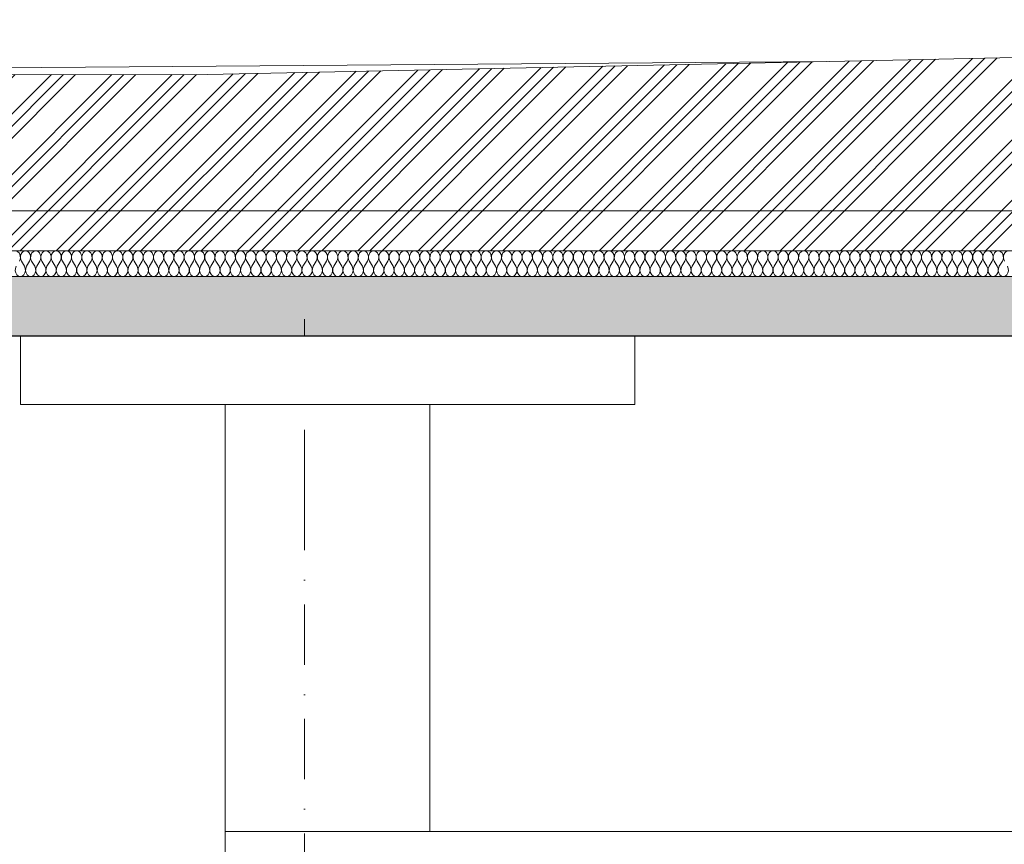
# Model space of a CAD drawing. Header units: millimetres. Extents: x -7244281 to -6598479, y 5719953 to 5938280.
# Tile 10 of 73: x -6790910 to -6785141, y 5730122 to 5734951. Entities that reach past the tile are written whole.
import ezdxf
from ezdxf.enums import TextEntityAlignment as Align

# ---------------------------------------------------------------- set-up
doc = ezdxf.new("R2010")
doc.units = ezdxf.units.MM
doc.header["$MEASUREMENT"] = 0
doc.set_wipeout_variables(frame=1)
doc.linetypes.add('Wipeout_Contour', pattern=[1000, 0, -1000])
doc.linetypes.add('Штрихпунктирная', pattern=[670.277762, 352.777767, -176.388884, 0, -141.111112])
for name, color, linetype, lineweight in [('0_Ном._пера__1', 7, 'Continuous', 0), ('0_Ном._пера__120', 7, 'Continuous', 0), ('АР-Перекрытия_Приямки.АР_Ном._пера__1', 7, 'Continuous', 30), ('АР-Перекрытия_Приямки.АР_Ном._пера__101', 252, 'Continuous', 0), ('АР-Разуклонка кровли_Ном._пера__1', 7, 'Continuous', 0), ('АР-Стены_внутренние_пилоны.АР_Ном._пера__1', 7, 'Continuous', 30), ('АР-Чертеж-Оси_Осевые размеры.АР_Ном._пера__120', 7, 'Continuous', 0), ('АР-Чертеж-Размеры.АР_Ном._пера__1', 7, 'Continuous', 0), ('Местность - Рельеф_Ном._пера__1', 7, 'Continuous', 0)]:
    doc.layers.add(name, color=color, linetype=linetype, lineweight=lineweight)
for name, color, linetype in [('АР-Перекрытия_Приямки.АР', 7, 'Continuous'), ('АР-Разуклонка кровли', 7, 'Continuous'), ('АР-Стены_внутренние_пилоны.АР', 7, 'Continuous'), ('АР-Чертеж-Оси_Осевые размеры.АР', 7, 'Continuous'), ('АР-Чертеж-Размеры.АР', 7, 'Continuous'), ('Местность - Рельеф', 7, 'Continuous')]:
    doc.layers.add(name, color=color, linetype=linetype)
doc.styles.add('РЎР“Р•РќР•Р\xa0Р\x98Р\xa0_РЎРўР\x98Р›Р¬_1', font='GOTHIC.TTF')
doc.styles.add('РЎР“Р•РќР•Р\xa0Р\x98Р\xa0_РЎРўР\x98Р›Р¬_2', font='GOST_Common.ttf')
doc.dimstyles.new('СГЕНЕРИР_СТИЛЬ__3', dxfattribs={"dimtxt": 200, "dimasz": 142.5, "dimexe": 0.18, "dimexo": 300000, "dimgap": 0, "dimtad": 1, "dimlfac": 0.001, "dimzin": 0, "dimdsep": 46, "dimtxsty": 'РЎР“Р•РќР•Р\xa0Р\x98Р\xa0_РЎРўР\x98Р›Р¬_2', "dimblk": 'ARROWHEAD_6', "dimblk1": 'ARROWHEAD_6', "dimblk2": 'ARROWHEAD_6', "dimcen": 0.09, "dimclrd": 7, "dimclre": 7, "dimclrt": 7, "dimadec": 0, "dimazin": 0, "dimtfac": 1, "dimtdec": 4, "dimtmove": 0, "dimatfit": 3, "dimfxl": 1, "dimtolj": 1, "dimtzin": 0, "dimarcsym": 0})

# ---------------------------------------------------------------- blocks, each defined once
blk = doc.blocks.new('Элемент Разреза_6_1', base_point=(-6283484.9, 5731197))
at = {"layer": 'АР-Перекрытия_Приямки.АР_Ном._пера__101', "linetype": 'Continuous', "lineweight": 0}
h = blk.add_hatch(dxfattribs=at)
h.set_pattern_fill('ЖЕЛЕЗОБЕТОН__PROJECT__0001', color=252, style=0, pattern_type=2)
h.set_pattern_definition([(45, (-6283484.88, 5731196.98), (-84.852814, 84.852814), []), (45, (-6283527.3, 5731239.41), (-84.852814, 84.852814), [90, -30, 0, -30])])
h.paths.add_polyline_path([(-6808853.1, 5733097), (-6767056.6, 5733097), (-6767056.6, 5733447), (-6808853.1, 5733447)])
at = {"layer": 'АР-Перекрытия_Приямки.АР_Ном._пера__1', "color": 7, "linetype": 'Continuous', "lineweight": 30}
for p, q in [((-6767056.6, 5733447), (-6808853.1, 5733447)), ((-6767456.6, 5733097), (-6796706.6, 5733097))]:
    blk.add_line(p, q, dxfattribs=at)
blk = doc.blocks.new('Элемент Разреза_7_1', base_point=(-6283484.9, 5731197))
at = {"layer": 'АР-Стены_внутренние_пилоны.АР_Ном._пера__1', "color": 7, "linetype": 'Continuous', "lineweight": 20}
for p in [(-6789706.6, 5733097), (-6796706.6, 5729797)]:
    blk.add_line(p, (-6789706.6, 5729797), dxfattribs=at)
blk = doc.blocks.new('Элемент Разреза_9_1', base_point=(-6283484.9, 5731197))
at = {"layer": 'Местность - Рельеф', "linetype": 'Continuous', "lineweight": 0, "true_color": 0x000000}
h = blk.add_hatch(dxfattribs=at)
h.set_pattern_fill('АЛЮМИНИЙ_0001', color=18, style=0, pattern_type=2)
h.set_pattern_definition([(45, (-6283484.88, 5731196.98), (-176.7767, 176.7767), []), (45, (-6283520.23, 5731232.34), (-176.7767, 176.7767), []), (45, (-6283555.6, 5731267.7), (-176.7767, 176.7767), [])])
h.paths.add_polyline_path([(-6808853.1, 5733447), (-6767056.6, 5733447), (-6767056.6, 5729797), (-6764184.8, 5729797), (-6764184.8, 5734950.9), (-6765000.5, 5734934), (-6768199.7, 5734932.4), (-6777057.5, 5734897), (-6783555, 5734762.4), (-6785794.5, 5734713.8), (-6789811.1, 5734630.6), (-6797346.2, 5734623.6), (-6802770.1, 5734669), (-6808169.9, 5734610.5), (-6808294.5, 5734612.9), (-6808853.1, 5734614.7)])
at = {"layer": 'Местность - Рельеф_Ном._пера__1', "color": 7, "linetype": 'Continuous', "lineweight": 0}
blk.add_line((-6786181.8, 5734705.7), (-6797346.2, 5734623.6), dxfattribs=at)
at = {"layer": 'Местность - Рельеф_Ном._пера__1', "color": 7, "linetype": 'Continuous', "lineweight": 0, "flags": 128}
blk.add_lwpolyline([(-6808853.1, 5734614.7), (-6808294.5, 5734612.9), (-6808169.9, 5734610.5), (-6802770.1, 5734669), (-6797346.2, 5734623.6), (-6789811.1, 5734630.6), (-6785794.5, 5734713.8), (-6783555, 5734762.4), (-6777057.5, 5734897), (-6768199.7, 5734932.4), (-6765000.5, 5734934), (-6764184.8, 5734950.9)], dxfattribs=at)
blk = doc.blocks.new('Элемент Разреза_12_1', base_point=(-6283484.9, 5731197))
at = {"layer": 'АР-Разуклонка кровли_Ном._пера__1', "color": 7, "linetype": 'Continuous', "lineweight": 0, "flags": 128}
blk.add_lwpolyline([(-6767056.6, 5733787), (-6769790.5, 5733831.5), (-6808853.1, 5733831.5)], dxfattribs=at)
blk = doc.blocks.new('Элемент Разреза_14_1', base_point=(-6283484.9, 5731197))
at = {"layer": 'АР-Стены_внутренние_пилоны.АР_Ном._пера__1', "color": 7, "linetype": 'Continuous', "lineweight": 0}
blk.add_line((-6788506.6, 5730197), (-6788506.6, 5733097), dxfattribs=at)
blk = doc.blocks.new('Стандартный Маркер Сетки[3]_1', base_point=(-6789241.6, 5733197))
at = {"layer": 'АР-Чертеж-Оси_Осевые размеры.АР_Ном._пера__120', "color": 7, "linetype": 'Штрихпунктирная', "lineweight": 0}
for q in [(-6789241.6, 5733197), (-6789241.6, 5724964.3)]:
    blk.add_line((-6789241.6, 5732197), q, dxfattribs=at)
at = {"layer": 'АР-Чертеж-Оси_Осевые размеры.АР_Ном._пера__120', "color": 7, "lineweight": 0, "style": 'РЎР“Р•РќР•Р\xa0Р\x98Р\xa0_РЎРўР\x98Р›Р¬_1'}
blk.add_attdef('AC_MarkerText_1', text='', height=350, rotation=360, dxfattribs=at).set_placement((-6789241.6, 5723653.1), align=Align.TOP_CENTER)
blk = doc.blocks.new('Элемент Разреза_18_1', base_point=(-6283484.9, 5731197))
at = {"layer": 'АР-Перекрытия_Приямки.АР_Ном._пера__1', "color": 7, "linetype": 'Continuous', "lineweight": 0}
blk.add_line((-6789706.6, 5730197), (-6782650.9, 5730197), dxfattribs=at)
blk = doc.blocks.new('*D51', base_point=(-6283484.9, 5731197))
at = {"layer": 'АР-Чертеж-Размеры.АР_Ном._пера__1', "color": 7, "linetype": 'Continuous', "lineweight": 0, "transparency": 16777216}
for p, q in [((-6799424.7, 5732772), (-6799274.7, 5732622)), ((-6799209, 5732697), (-6799490.3, 5732697)), ((-6799349.7, 5730197), (-6799349.7, 5732697)), ((-6799424.7, 5730272), (-6799274.7, 5730122)), ((-6799209, 5730197), (-6799490.3, 5730197)), ((-6799349.7, 5730084.5), (-6799349.7, 5730197))]:
    blk.add_line(p, q, dxfattribs=at)
at = {"layer": 'АР-Чертеж-Размеры.АР_Ном._пера__1', "color": 7, "lineweight": 0, "transparency": 16777216, "char_height": 200, "attachment_point": 7, "rotation": 90, "style": 'РЎР“Р•РќР•Р\xa0Р\x98Р\xa0_РЎРўР\x98Р›Р¬_2'}
for s, insert in [('\\A1;{\\pql;\\fGOST Common|b0|i0|c204|p0;\\W1.000000;0,40}', (-6799389.7, 5732106.9)), ('\\A1;{\\pql;\\fGOST Common|b0|i0|c204|p0;\\W1.000000;2,50}', (-6799389.7, 5731199.5))]:
    blk.add_mtext(s, dxfattribs=dict(at, insert=insert))
blk = doc.blocks.new('ARROWHEAD_6')
at = {"color": 0, "linetype": 'Continuous', "lineweight": 0}
for p, q in [((-0.5, -0.5), (0.5, 0.5)), ((0, 0), (-1, 0))]:
    blk.add_line(p, q, dxfattribs=at)
blk = doc.blocks.new('*X55', base_point=(-6283484.9, 5731197))
at = {"layer": '0_Ном._пера__1', "color": 7, "linetype": 'Continuous', "lineweight": 0}
for p, q in [((-6790882.5, 5733507), (-6790900.5, 5733537)), ((-6790870.5, 5733507), (-6790852.5, 5733537)), ((-6790822.5, 5733507), (-6790840.5, 5733537)), ((-6790810.5, 5733507), (-6790792.5, 5733537)), ((-6790762.5, 5733507), (-6790780.5, 5733537)), ((-6790750.5, 5733507), (-6790732.5, 5733537)), ((-6790702.5, 5733507), (-6790720.5, 5733537)), ((-6790690.5, 5733507), (-6790672.5, 5733537)), ((-6790642.5, 5733507), (-6790660.5, 5733537)), ((-6790630.5, 5733507), (-6790612.5, 5733537)), ((-6790582.5, 5733507), (-6790600.5, 5733537)), ((-6790570.5, 5733507), (-6790552.5, 5733537)), ((-6790522.5, 5733507), (-6790540.5, 5733537)), ((-6790510.5, 5733507), (-6790492.5, 5733537)), ((-6790462.5, 5733507), (-6790480.5, 5733537)), ((-6790450.5, 5733507), (-6790432.5, 5733537)), ((-6790402.5, 5733507), (-6790420.5, 5733537)), ((-6790390.5, 5733507), (-6790372.5, 5733537)), ((-6790342.5, 5733507), (-6790360.5, 5733537)), ((-6790330.5, 5733507), (-6790312.5, 5733537)), ((-6790282.5, 5733507), (-6790300.5, 5733537)), ((-6790270.5, 5733507), (-6790252.5, 5733537)), ((-6790222.5, 5733507), (-6790240.5, 5733537)), ((-6790210.5, 5733507), (-6790192.5, 5733537)), ((-6790162.5, 5733507), (-6790180.5, 5733537)), ((-6790150.5, 5733507), (-6790132.5, 5733537)), ((-6790102.5, 5733507), (-6790120.5, 5733537)), ((-6790090.5, 5733507), (-6790072.5, 5733537)), ((-6790042.5, 5733507), (-6790060.5, 5733537)), ((-6790030.5, 5733507), (-6790012.5, 5733537)), ((-6789982.5, 5733507), (-6790000.5, 5733537)), ((-6789970.5, 5733507), (-6789952.5, 5733537)), ((-6789922.5, 5733507), (-6789940.5, 5733537)), ((-6789910.5, 5733507), (-6789892.5, 5733537)), ((-6789862.5, 5733507), (-6789880.5, 5733537)), ((-6789850.5, 5733507), (-6789832.5, 5733537)), ((-6789802.5, 5733507), (-6789820.5, 5733537)), ((-6789790.5, 5733507), (-6789772.5, 5733537)), ((-6789742.5, 5733507), (-6789760.5, 5733537)), ((-6789730.5, 5733507), (-6789712.5, 5733537)), ((-6789682.5, 5733507), (-6789700.5, 5733537)), ((-6789670.5, 5733507), (-6789652.5, 5733537)), ((-6789622.5, 5733507), (-6789640.5, 5733537)), ((-6789610.5, 5733507), (-6789592.5, 5733537)), ((-6789562.5, 5733507), (-6789580.5, 5733537)), ((-6789550.5, 5733507), (-6789532.5, 5733537)), ((-6789502.5, 5733507), (-6789520.5, 5733537)), ((-6789490.5, 5733507), (-6789472.5, 5733537)), ((-6789442.5, 5733507), (-6789460.5, 5733537)), ((-6789430.5, 5733507), (-6789412.5, 5733537)), ((-6789382.5, 5733507), (-6789400.5, 5733537)), ((-6789370.5, 5733507), (-6789352.5, 5733537)), ((-6789322.5, 5733507), (-6789340.5, 5733537)), ((-6789310.5, 5733507), (-6789292.5, 5733537)), ((-6789262.5, 5733507), (-6789280.5, 5733537)), ((-6789250.5, 5733507), (-6789232.5, 5733537)), ((-6789202.5, 5733507), (-6789220.5, 5733537)), ((-6789190.5, 5733507), (-6789172.5, 5733537)), ((-6789142.5, 5733507), (-6789160.5, 5733537)), ((-6789130.5, 5733507), (-6789112.5, 5733537)), ((-6789082.5, 5733507), (-6789100.5, 5733537)), ((-6789070.5, 5733507), (-6789052.5, 5733537)), ((-6789022.5, 5733507), (-6789040.5, 5733537)), ((-6789010.5, 5733507), (-6788992.5, 5733537)), ((-6788962.5, 5733507), (-6788980.5, 5733537)), ((-6788950.5, 5733507), (-6788932.5, 5733537)), ((-6788902.5, 5733507), (-6788920.5, 5733537)), ((-6788890.5, 5733507), (-6788872.5, 5733537)), ((-6788842.5, 5733507), (-6788860.5, 5733537)), ((-6788830.5, 5733507), (-6788812.5, 5733537)), ((-6788782.5, 5733507), (-6788800.5, 5733537)), ((-6788770.5, 5733507), (-6788752.5, 5733537)), ((-6788722.5, 5733507), (-6788740.5, 5733537)), ((-6788710.5, 5733507), (-6788692.5, 5733537)), ((-6788662.5, 5733507), (-6788680.5, 5733537)), ((-6788650.5, 5733507), (-6788632.5, 5733537)), ((-6788602.5, 5733507), (-6788620.5, 5733537)), ((-6788590.5, 5733507), (-6788572.5, 5733537)), ((-6788542.5, 5733507), (-6788560.5, 5733537)), ((-6788530.5, 5733507), (-6788512.5, 5733537)), ((-6788482.5, 5733507), (-6788500.5, 5733537)), ((-6788470.5, 5733507), (-6788452.5, 5733537)), ((-6788422.5, 5733507), (-6788440.5, 5733537)), ((-6788410.5, 5733507), (-6788392.5, 5733537)), ((-6788362.5, 5733507), (-6788380.5, 5733537)), ((-6788350.5, 5733507), (-6788332.5, 5733537)), ((-6788302.5, 5733507), (-6788320.5, 5733537)), ((-6788290.5, 5733507), (-6788272.5, 5733537)), ((-6788242.5, 5733507), (-6788260.5, 5733537)), ((-6788230.5, 5733507), (-6788212.5, 5733537)), ((-6788182.5, 5733507), (-6788200.5, 5733537)), ((-6788170.5, 5733507), (-6788152.5, 5733537)), ((-6788122.5, 5733507), (-6788140.5, 5733537)), ((-6788110.5, 5733507), (-6788092.5, 5733537)), ((-6788062.5, 5733507), (-6788080.5, 5733537)), ((-6788050.5, 5733507), (-6788032.5, 5733537)), ((-6788002.5, 5733507), (-6788020.5, 5733537)), ((-6787990.5, 5733507), (-6787972.5, 5733537)), ((-6787942.5, 5733507), (-6787960.5, 5733537)), ((-6787930.5, 5733507), (-6787912.5, 5733537)), ((-6787882.5, 5733507), (-6787900.5, 5733537)), ((-6787870.5, 5733507), (-6787852.5, 5733537)), ((-6787822.5, 5733507), (-6787840.5, 5733537)), ((-6787810.5, 5733507), (-6787792.5, 5733537)), ((-6787762.5, 5733507), (-6787780.5, 5733537)), ((-6787750.5, 5733507), (-6787732.5, 5733537)), ((-6787702.5, 5733507), (-6787720.5, 5733537)), ((-6787690.5, 5733507), (-6787672.5, 5733537)), ((-6787642.5, 5733507), (-6787660.5, 5733537)), ((-6787630.5, 5733507), (-6787612.5, 5733537)), ((-6787582.5, 5733507), (-6787600.5, 5733537)), ((-6787570.5, 5733507), (-6787552.5, 5733537)), ((-6787522.5, 5733507), (-6787540.5, 5733537)), ((-6787510.5, 5733507), (-6787492.5, 5733537)), ((-6787462.5, 5733507), (-6787480.5, 5733537)), ((-6787450.5, 5733507), (-6787432.5, 5733537)), ((-6787402.5, 5733507), (-6787420.5, 5733537)), ((-6787390.5, 5733507), (-6787372.5, 5733537)), ((-6787342.5, 5733507), (-6787360.5, 5733537)), ((-6787330.5, 5733507), (-6787312.5, 5733537)), ((-6787282.5, 5733507), (-6787300.5, 5733537)), ((-6787270.5, 5733507), (-6787252.5, 5733537)), ((-6787222.5, 5733507), (-6787240.5, 5733537)), ((-6787210.5, 5733507), (-6787192.5, 5733537)), ((-6787162.5, 5733507), (-6787180.5, 5733537)), ((-6787150.5, 5733507), (-6787132.5, 5733537)), ((-6787102.5, 5733507), (-6787120.5, 5733537)), ((-6787090.5, 5733507), (-6787072.5, 5733537)), ((-6787042.5, 5733507), (-6787060.5, 5733537)), ((-6787030.5, 5733507), (-6787012.5, 5733537)), ((-6786982.5, 5733507), (-6787000.5, 5733537)), ((-6786970.5, 5733507), (-6786952.5, 5733537)), ((-6786922.5, 5733507), (-6786940.5, 5733537)), ((-6786910.5, 5733507), (-6786892.5, 5733537)), ((-6786862.5, 5733507), (-6786880.5, 5733537)), ((-6786850.5, 5733507), (-6786832.5, 5733537)), ((-6786802.5, 5733507), (-6786820.5, 5733537)), ((-6786790.5, 5733507), (-6786772.5, 5733537)), ((-6786742.5, 5733507), (-6786760.5, 5733537)), ((-6786730.5, 5733507), (-6786712.5, 5733537)), ((-6786682.5, 5733507), (-6786700.5, 5733537)), ((-6786670.5, 5733507), (-6786652.5, 5733537)), ((-6786622.5, 5733507), (-6786640.5, 5733537)), ((-6786610.5, 5733507), (-6786592.5, 5733537)), ((-6786562.5, 5733507), (-6786580.5, 5733537)), ((-6786550.5, 5733507), (-6786532.5, 5733537)), ((-6786502.5, 5733507), (-6786520.5, 5733537)), ((-6786490.5, 5733507), (-6786472.5, 5733537)), ((-6786442.5, 5733507), (-6786460.5, 5733537)), ((-6786430.5, 5733507), (-6786412.5, 5733537)), ((-6786382.5, 5733507), (-6786400.5, 5733537)), ((-6786370.5, 5733507), (-6786352.5, 5733537)), ((-6786322.5, 5733507), (-6786340.5, 5733537)), ((-6786310.5, 5733507), (-6786292.5, 5733537)), ((-6786262.5, 5733507), (-6786280.5, 5733537)), ((-6786250.5, 5733507), (-6786232.5, 5733537)), ((-6786202.5, 5733507), (-6786220.5, 5733537)), ((-6786190.5, 5733507), (-6786172.5, 5733537)), ((-6786142.5, 5733507), (-6786160.5, 5733537)), ((-6786130.5, 5733507), (-6786112.5, 5733537)), ((-6786082.5, 5733507), (-6786100.5, 5733537)), ((-6786070.5, 5733507), (-6786052.5, 5733537)), ((-6786022.5, 5733507), (-6786040.5, 5733537)), ((-6786010.5, 5733507), (-6785992.5, 5733537)), ((-6785962.5, 5733507), (-6785980.5, 5733537)), ((-6785950.5, 5733507), (-6785932.5, 5733537)), ((-6785902.5, 5733507), (-6785920.5, 5733537)), ((-6785890.5, 5733507), (-6785872.5, 5733537)), ((-6785842.5, 5733507), (-6785860.5, 5733537)), ((-6785830.5, 5733507), (-6785812.5, 5733537)), ((-6785782.5, 5733507), (-6785800.5, 5733537)), ((-6785770.5, 5733507), (-6785752.5, 5733537)), ((-6785722.5, 5733507), (-6785740.5, 5733537)), ((-6785710.5, 5733507), (-6785692.5, 5733537)), ((-6785662.5, 5733507), (-6785680.5, 5733537)), ((-6785650.5, 5733507), (-6785632.5, 5733537)), ((-6785602.5, 5733507), (-6785620.5, 5733537)), ((-6785590.5, 5733507), (-6785572.5, 5733537)), ((-6785542.5, 5733507), (-6785560.5, 5733537)), ((-6785530.5, 5733507), (-6785512.5, 5733537)), ((-6785482.5, 5733507), (-6785500.5, 5733537)), ((-6785470.5, 5733507), (-6785452.5, 5733537)), ((-6785422.5, 5733507), (-6785440.5, 5733537)), ((-6785410.5, 5733507), (-6785392.5, 5733537)), ((-6785362.5, 5733507), (-6785380.5, 5733537)), ((-6785350.5, 5733507), (-6785332.5, 5733537)), ((-6785302.5, 5733507), (-6785320.5, 5733537)), ((-6785290.5, 5733507), (-6785272.5, 5733537)), ((-6785242.5, 5733507), (-6785260.5, 5733537)), ((-6785230.5, 5733507), (-6785212.5, 5733537)), ((-6785182.5, 5733507), (-6785200.5, 5733537)), ((-6785170.5, 5733507), (-6785152.5, 5733537))]:
    blk.add_line(p, q, dxfattribs=at)
for centre, start_param, end_param in [((-6790936.5, 5733559.5), 4.068888, 6.283185), ((-6790876.5, 5733559.5), 0, 2.214297), ((-6790876.5, 5733559.5), 4.068888, 6.283185), ((-6790816.5, 5733559.5), 0, 2.214297), ((-6790816.5, 5733559.5), 4.068888, 6.283185), ((-6790756.5, 5733559.5), 0, 2.214297), ((-6790756.5, 5733559.5), 4.068888, 6.283185), ((-6790696.5, 5733559.5), 0, 2.214297), ((-6790696.5, 5733559.5), 4.068888, 6.283185), ((-6790636.5, 5733559.5), 0, 2.214297), ((-6790636.5, 5733559.5), 4.068888, 6.283185), ((-6790576.5, 5733559.5), 0, 2.214297), ((-6790576.5, 5733559.5), 4.068888, 6.283185), ((-6790516.5, 5733559.5), 0, 2.214297), ((-6790516.5, 5733559.5), 4.068888, 6.283185), ((-6790456.5, 5733559.5), 0, 2.214297), ((-6790456.5, 5733559.5), 4.068888, 6.283185), ((-6790396.5, 5733559.5), 0, 2.214297), ((-6790396.5, 5733559.5), 4.068888, 6.283185), ((-6790336.5, 5733559.5), 0, 2.214297), ((-6790336.5, 5733559.5), 4.068888, 6.283185), ((-6790276.5, 5733559.5), 0, 2.214297), ((-6790276.5, 5733559.5), 4.068888, 6.283185), ((-6790216.5, 5733559.5), 0, 2.214297), ((-6790216.5, 5733559.5), 4.068888, 6.283185), ((-6790156.5, 5733559.5), 0, 2.214297), ((-6790156.5, 5733559.5), 4.068888, 6.283185), ((-6790096.5, 5733559.5), 0, 2.214297), ((-6790096.5, 5733559.5), 4.068888, 6.283185), ((-6790036.5, 5733559.5), 0, 2.214297), ((-6790036.5, 5733559.5), 4.068888, 6.283185), ((-6789976.5, 5733559.5), 0, 2.214297), ((-6789976.5, 5733559.5), 4.068888, 6.283185), ((-6789916.5, 5733559.5), 0, 2.214297), ((-6789916.5, 5733559.5), 4.068888, 6.283185), ((-6789856.5, 5733559.5), 0, 2.214297), ((-6789856.5, 5733559.5), 4.068888, 6.283185), ((-6789796.5, 5733559.5), 0, 2.214297), ((-6789796.5, 5733559.5), 4.068888, 6.283185), ((-6789736.5, 5733559.5), 0, 2.214297), ((-6789736.5, 5733559.5), 4.068888, 6.283185), ((-6789676.5, 5733559.5), 0, 2.214297), ((-6789676.5, 5733559.5), 4.068888, 6.283185), ((-6789616.5, 5733559.5), 0, 2.214297), ((-6789616.5, 5733559.5), 4.068888, 6.283185), ((-6789556.5, 5733559.5), 0, 2.214297), ((-6789556.5, 5733559.5), 4.068888, 6.283185), ((-6789496.5, 5733559.5), 0, 2.214297), ((-6789496.5, 5733559.5), 4.068888, 6.283185), ((-6789436.5, 5733559.5), 0, 2.214297), ((-6789436.5, 5733559.5), 4.068888, 6.283185), ((-6789376.5, 5733559.5), 0, 2.214297), ((-6789376.5, 5733559.5), 4.068888, 6.283185), ((-6789316.5, 5733559.5), 0, 2.214297), ((-6789316.5, 5733559.5), 4.068888, 6.283185), ((-6789256.5, 5733559.5), 0, 2.214297), ((-6789256.5, 5733559.5), 4.068888, 6.283185), ((-6789196.5, 5733559.5), 0, 2.214297), ((-6789196.5, 5733559.5), 4.068888, 6.283185), ((-6789136.5, 5733559.5), 0, 2.214297), ((-6789136.5, 5733559.5), 4.068888, 6.283185), ((-6789076.5, 5733559.5), 0, 2.214297), ((-6789076.5, 5733559.5), 4.068888, 6.283185), ((-6789016.5, 5733559.5), 0, 2.214297), ((-6789016.5, 5733559.5), 4.068888, 6.283185), ((-6788956.5, 5733559.5), 0, 2.214297), ((-6788956.5, 5733559.5), 4.068888, 6.283185), ((-6788896.5, 5733559.5), 0, 2.214297), ((-6788896.5, 5733559.5), 4.068888, 6.283185), ((-6788836.5, 5733559.5), 0, 2.214297), ((-6788836.5, 5733559.5), 4.068888, 6.283185), ((-6788776.5, 5733559.5), 0, 2.214297), ((-6788776.5, 5733559.5), 4.068888, 6.283185), ((-6788716.5, 5733559.5), 0, 2.214297), ((-6788716.5, 5733559.5), 4.068888, 6.283185), ((-6788656.5, 5733559.5), 0, 2.214297), ((-6788656.5, 5733559.5), 4.068888, 6.283185), ((-6788596.5, 5733559.5), 0, 2.214297), ((-6788596.5, 5733559.5), 4.068888, 6.283185), ((-6788536.5, 5733559.5), 0, 2.214297), ((-6788536.5, 5733559.5), 4.068888, 6.283185), ((-6788476.5, 5733559.5), 0, 2.214297), ((-6788476.5, 5733559.5), 4.068888, 6.283185), ((-6788416.5, 5733559.5), 0, 2.214297), ((-6788416.5, 5733559.5), 4.068888, 6.283185), ((-6788356.5, 5733559.5), 0, 2.214297), ((-6788356.5, 5733559.5), 4.068888, 6.283185), ((-6788296.5, 5733559.5), 0, 2.214297), ((-6788296.5, 5733559.5), 4.068888, 6.283185), ((-6788236.5, 5733559.5), 0, 2.214297), ((-6788236.5, 5733559.5), 4.068888, 6.283185), ((-6788176.5, 5733559.5), 0, 2.214297), ((-6788176.5, 5733559.5), 4.068888, 6.283185), ((-6788116.5, 5733559.5), 0, 2.214297), ((-6788116.5, 5733559.5), 4.068888, 6.283185), ((-6788056.5, 5733559.5), 0, 2.214297), ((-6788056.5, 5733559.5), 4.068888, 6.283185), ((-6787996.5, 5733559.5), 0, 2.214297), ((-6787996.5, 5733559.5), 4.068888, 6.283185), ((-6787936.5, 5733559.5), 0, 2.214297), ((-6787936.5, 5733559.5), 4.068888, 6.283185), ((-6787876.5, 5733559.5), 0, 2.214297), ((-6787876.5, 5733559.5), 4.068888, 6.283185), ((-6787816.5, 5733559.5), 0, 2.214297), ((-6787816.5, 5733559.5), 4.068888, 6.283185), ((-6787756.5, 5733559.5), 0, 2.214297), ((-6787756.5, 5733559.5), 4.068888, 6.283185), ((-6787696.5, 5733559.5), 0, 2.214297), ((-6787696.5, 5733559.5), 4.068888, 6.283185), ((-6787636.5, 5733559.5), 0, 2.214297), ((-6787636.5, 5733559.5), 4.068888, 6.283185), ((-6787576.5, 5733559.5), 0, 2.214297), ((-6787576.5, 5733559.5), 4.068888, 6.283185), ((-6787516.5, 5733559.5), 0, 2.214297), ((-6787516.5, 5733559.5), 4.068888, 6.283185), ((-6787456.5, 5733559.5), 0, 2.214297), ((-6787456.5, 5733559.5), 4.068888, 6.283185), ((-6787396.5, 5733559.5), 0, 2.214297), ((-6787396.5, 5733559.5), 4.068888, 6.283185), ((-6787336.5, 5733559.5), 0, 2.214297), ((-6787336.5, 5733559.5), 4.068888, 6.283185), ((-6787276.5, 5733559.5), 0, 2.214297), ((-6787276.5, 5733559.5), 4.068888, 6.283185), ((-6787216.5, 5733559.5), 0, 2.214297), ((-6787216.5, 5733559.5), 4.068888, 6.283185), ((-6787156.5, 5733559.5), 0, 2.214297), ((-6787156.5, 5733559.5), 4.068888, 6.283185), ((-6787096.5, 5733559.5), 0, 2.214297), ((-6787096.5, 5733559.5), 4.068888, 6.283185), ((-6787036.5, 5733559.5), 0, 2.214297), ((-6787036.5, 5733559.5), 4.068888, 6.283185), ((-6786976.5, 5733559.5), 0, 2.214297), ((-6786976.5, 5733559.5), 4.068888, 6.283185), ((-6786916.5, 5733559.5), 0, 2.214297), ((-6786916.5, 5733559.5), 4.068888, 6.283185), ((-6786856.5, 5733559.5), 0, 2.214297), ((-6786856.5, 5733559.5), 4.068888, 6.283185), ((-6786796.5, 5733559.5), 0, 2.214297), ((-6786796.5, 5733559.5), 4.068888, 6.283185), ((-6786736.5, 5733559.5), 0, 2.214297), ((-6786736.5, 5733559.5), 4.068888, 6.283185), ((-6786676.5, 5733559.5), 0, 2.214297), ((-6786676.5, 5733559.5), 4.068888, 6.283185), ((-6786616.5, 5733559.5), 0, 2.214297), ((-6786616.5, 5733559.5), 4.068888, 6.283185), ((-6786556.5, 5733559.5), 0, 2.214297), ((-6786556.5, 5733559.5), 4.068888, 6.283185), ((-6786496.5, 5733559.5), 0, 2.214297), ((-6786496.5, 5733559.5), 4.068888, 6.283185), ((-6786436.5, 5733559.5), 0, 2.214297), ((-6786436.5, 5733559.5), 4.068888, 6.283185), ((-6786376.5, 5733559.5), 0, 2.214297), ((-6786376.5, 5733559.5), 4.068888, 6.283185), ((-6786316.5, 5733559.5), 0, 2.214297), ((-6786316.5, 5733559.5), 4.068888, 6.283185), ((-6786256.5, 5733559.5), 0, 2.214297), ((-6786256.5, 5733559.5), 4.068888, 6.283185), ((-6786196.5, 5733559.5), 0, 2.214297), ((-6786196.5, 5733559.5), 4.068888, 6.283185), ((-6786136.5, 5733559.5), 0, 2.214297), ((-6786136.5, 5733559.5), 4.068888, 6.283185), ((-6786076.5, 5733559.5), 0, 2.214297), ((-6786076.5, 5733559.5), 4.068888, 6.283185), ((-6786016.5, 5733559.5), 0, 2.214297), ((-6786016.5, 5733559.5), 4.068888, 6.283185), ((-6785956.5, 5733559.5), 0, 2.214297), ((-6785956.5, 5733559.5), 4.068888, 6.283185), ((-6785896.5, 5733559.5), 0, 2.214297), ((-6785896.5, 5733559.5), 4.068888, 6.283185), ((-6785836.5, 5733559.5), 0, 2.214297), ((-6785836.5, 5733559.5), 4.068888, 6.283185), ((-6785776.5, 5733559.5), 0, 2.214297), ((-6785776.5, 5733559.5), 4.068888, 6.283185), ((-6785716.5, 5733559.5), 0, 2.214297), ((-6785716.5, 5733559.5), 4.068888, 6.283185), ((-6785656.5, 5733559.5), 0, 2.214297), ((-6785656.5, 5733559.5), 4.068888, 6.283185), ((-6785596.5, 5733559.5), 0, 2.214297), ((-6785596.5, 5733559.5), 4.068888, 6.283185), ((-6785536.5, 5733559.5), 0, 2.214297), ((-6785536.5, 5733559.5), 4.068888, 6.283185), ((-6785476.5, 5733559.5), 0, 2.214297), ((-6785476.5, 5733559.5), 4.068888, 6.283185), ((-6785416.5, 5733559.5), 0, 2.214297), ((-6785416.5, 5733559.5), 4.068888, 6.283185), ((-6785356.5, 5733559.5), 0, 2.214297), ((-6785356.5, 5733559.5), 4.068888, 6.283185), ((-6785296.5, 5733559.5), 0, 2.214297), ((-6785296.5, 5733559.5), 4.068888, 6.283185), ((-6785236.5, 5733559.5), 0, 2.214297), ((-6785236.5, 5733559.5), 4.068888, 6.283185), ((-6785176.5, 5733559.5), 0, 2.214297), ((-6785176.5, 5733559.5), 4.068888, 6.283185), ((-6785116.5, 5733559.5), 0, 2.214297), ((-6790906.5, 5733484.5), 0.927295, 5.35589), ((-6790846.5, 5733484.5), 0.927295, 5.35589), ((-6790786.5, 5733484.5), 0.927295, 5.35589), ((-6790726.5, 5733484.5), 0.927295, 5.35589), ((-6790666.5, 5733484.5), 0.927295, 5.35589), ((-6790606.5, 5733484.5), 0.927295, 5.35589), ((-6790546.5, 5733484.5), 0.927295, 5.35589), ((-6790486.5, 5733484.5), 0.927295, 5.35589), ((-6790426.5, 5733484.5), 0.927295, 5.35589), ((-6790366.5, 5733484.5), 0.927295, 5.35589), ((-6790306.5, 5733484.5), 0.927295, 5.35589), ((-6790246.5, 5733484.5), 0.927295, 5.35589), ((-6790186.5, 5733484.5), 0.927295, 5.35589), ((-6790126.5, 5733484.5), 0.927295, 5.35589), ((-6790066.5, 5733484.5), 0.927295, 5.35589), ((-6790006.5, 5733484.5), 0.927295, 5.35589), ((-6789946.5, 5733484.5), 0.927295, 5.35589), ((-6789886.5, 5733484.5), 0.927295, 5.35589), ((-6789826.5, 5733484.5), 0.927295, 5.35589), ((-6789766.5, 5733484.5), 0.927295, 5.35589), ((-6789706.5, 5733484.5), 0.927295, 5.35589), ((-6789646.5, 5733484.5), 0.927295, 5.35589), ((-6789586.5, 5733484.5), 0.927295, 5.35589), ((-6789526.5, 5733484.5), 0.927295, 5.35589), ((-6789466.5, 5733484.5), 0.927295, 5.35589), ((-6789406.5, 5733484.5), 0.927295, 5.35589), ((-6789346.5, 5733484.5), 0.927295, 5.35589), ((-6789286.5, 5733484.5), 0.927295, 5.35589), ((-6789226.5, 5733484.5), 0.927295, 5.35589), ((-6789166.5, 5733484.5), 0.927295, 5.35589), ((-6789106.5, 5733484.5), 0.927295, 5.35589), ((-6789046.5, 5733484.5), 0.927295, 5.35589), ((-6788986.5, 5733484.5), 0.927295, 5.35589), ((-6788926.5, 5733484.5), 0.927295, 5.35589), ((-6788866.5, 5733484.5), 0.927295, 5.35589), ((-6788806.5, 5733484.5), 0.927295, 5.35589), ((-6788746.5, 5733484.5), 0.927295, 5.35589), ((-6788686.5, 5733484.5), 0.927295, 5.35589), ((-6788626.5, 5733484.5), 0.927295, 5.35589), ((-6788566.5, 5733484.5), 0.927295, 5.35589), ((-6788506.5, 5733484.5), 0.927295, 5.35589), ((-6788446.5, 5733484.5), 0.927295, 5.35589), ((-6788386.5, 5733484.5), 0.927295, 5.35589), ((-6788326.5, 5733484.5), 0.927295, 5.35589), ((-6788266.5, 5733484.5), 0.927295, 5.35589), ((-6788206.5, 5733484.5), 0.927295, 5.35589), ((-6788146.5, 5733484.5), 0.927295, 5.35589), ((-6788086.5, 5733484.5), 0.927295, 5.35589), ((-6788026.5, 5733484.5), 0.927295, 5.35589), ((-6787966.5, 5733484.5), 0.927295, 5.35589), ((-6787906.5, 5733484.5), 0.927295, 5.35589), ((-6787846.5, 5733484.5), 0.927295, 5.35589), ((-6787786.5, 5733484.5), 0.927295, 5.35589), ((-6787726.5, 5733484.5), 0.927295, 5.35589), ((-6787666.5, 5733484.5), 0.927295, 5.35589), ((-6787606.5, 5733484.5), 0.927295, 5.35589), ((-6787546.5, 5733484.5), 0.927295, 5.35589), ((-6787486.5, 5733484.5), 0.927295, 5.35589), ((-6787426.5, 5733484.5), 0.927295, 5.35589), ((-6787366.5, 5733484.5), 0.927295, 5.35589), ((-6787306.5, 5733484.5), 0.927295, 5.35589), ((-6787246.5, 5733484.5), 0.927295, 5.35589), ((-6787186.5, 5733484.5), 0.927295, 5.35589), ((-6787126.5, 5733484.5), 0.927295, 5.35589), ((-6787066.5, 5733484.5), 0.927295, 5.35589), ((-6787006.5, 5733484.5), 0.927295, 5.35589), ((-6786946.5, 5733484.5), 0.927295, 5.35589), ((-6786886.5, 5733484.5), 0.927295, 5.35589), ((-6786826.5, 5733484.5), 0.927295, 5.35589), ((-6786766.5, 5733484.5), 0.927295, 5.35589), ((-6786706.5, 5733484.5), 0.927295, 5.35589), ((-6786646.5, 5733484.5), 0.927295, 5.35589), ((-6786586.5, 5733484.5), 0.927295, 5.35589), ((-6786526.5, 5733484.5), 0.927295, 5.35589), ((-6786466.5, 5733484.5), 0.927295, 5.35589), ((-6786406.5, 5733484.5), 0.927295, 5.35589), ((-6786346.5, 5733484.5), 0.927295, 5.35589), ((-6786286.5, 5733484.5), 0.927295, 5.35589), ((-6786226.5, 5733484.5), 0.927295, 5.35589), ((-6786166.5, 5733484.5), 0.927295, 5.35589), ((-6786106.5, 5733484.5), 0.927295, 5.35589), ((-6786046.5, 5733484.5), 0.927295, 5.35589), ((-6785986.5, 5733484.5), 0.927295, 5.35589), ((-6785926.5, 5733484.5), 0.927295, 5.35589), ((-6785866.5, 5733484.5), 0.927295, 5.35589), ((-6785806.5, 5733484.5), 0.927295, 5.35589), ((-6785746.5, 5733484.5), 0.927295, 5.35589), ((-6785686.5, 5733484.5), 0.927295, 5.35589), ((-6785626.5, 5733484.5), 0.927295, 5.35589), ((-6785566.5, 5733484.5), 0.927295, 5.35589), ((-6785506.5, 5733484.5), 0.927295, 5.35589), ((-6785446.5, 5733484.5), 0.927295, 5.35589), ((-6785386.5, 5733484.5), 0.927295, 5.35589), ((-6785326.5, 5733484.5), 0.927295, 5.35589), ((-6785266.5, 5733484.5), 0.927295, 5.35589), ((-6785206.5, 5733484.5), 0.927295, 5.35589), ((-6785146.5, 5733484.5), 0.927295, 5.35589)]:
    blk.add_ellipse(centre, major_axis=(0, 37.5), ratio=0.8, start_param=start_param, end_param=end_param, dxfattribs=at)
blk = doc.blocks.new('Штриховка_1_1', base_point=(-6283484.9, 5731197))
at = {"color": 254, "linetype": 'Wipeout_Contour', "lineweight": 0, "ltscale": 35541248.03680699}
blk.add_wipeout([(-6808853.1, 5733447), (-6766906.4, 5733447), (-6766906.4, 5733597), (-6808853.1, 5733597)], dxfattribs=at)
at = {"layer": '0_Ном._пера__1', "color": 7, "linetype": 'Continuous', "lineweight": 0, "flags": 128}
blk.add_lwpolyline([(-6808853.1, 5733447), (-6808853.1, 5733597), (-6766906.4, 5733597), (-6766906.4, 5733447)], close=True, dxfattribs=at)
at = {"layer": '0_Ном._пера__1', "color": 7, "linetype": 'Continuous', "lineweight": 0}
blk.add_blockref('*X55', (-6283484.9, 5731197), dxfattribs=at)
blk = doc.blocks.new('*D67', base_point=(-6283484.9, 5731197))
at = {"layer": 'АР-Чертеж-Размеры.АР_Ном._пера__1', "color": 7, "linetype": 'Continuous', "lineweight": 0, "transparency": 16777216}
for p, q in [((-6804511.9, 5730197), (-6804511.9, 5733097)), ((-6804586.9, 5730272), (-6804436.9, 5730122)), ((-6804371.3, 5730197), (-6804652.6, 5730197)), ((-6804511.9, 5730047), (-6804511.9, 5730197)), ((-6804586.9, 5730122), (-6804436.9, 5729972)), ((-6804371.3, 5730047), (-6804652.6, 5730047))]:
    blk.add_line(p, q, dxfattribs=at)
blk = doc.blocks.new('*D68', base_point=(-6283484.9, 5731197))
at = {"layer": 'АР-Чертеж-Размеры.АР_Ном._пера__1', "color": 7, "linetype": 'Continuous', "lineweight": 0, "transparency": 16777216}
for p, q in [((-6804586.9, 5733172), (-6804436.9, 5733022)), ((-6804371.3, 5733097), (-6804652.6, 5733097)), ((-6804511.9, 5730197), (-6804511.9, 5733097)), ((-6804586.9, 5730272), (-6804436.9, 5730122))]:
    blk.add_line(p, q, dxfattribs=at)
at = {"layer": 'АР-Чертеж-Размеры.АР_Ном._пера__1', "color": 7, "lineweight": 0, "transparency": 16777216, "char_height": 200, "attachment_point": 7, "rotation": 90, "style": 'РЎР“Р•РќР•Р\xa0Р\x98Р\xa0_РЎРўР\x98Р›Р¬_2'}
for s, insert in [('\\A1;{\\pql;\\fGOST Common|b0|i0|c204|p0;\\W1.000000;0,35}', (-6804551.9, 5732527.1)), ('\\A1;{\\pql;\\fGOST Common|b0|i0|c204|p0;\\W1.000000;2,90}', (-6804551.9, 5731399.5)), ('\\A1;{\\pql;\\fGOST Common|b0|i0|c204|p0;\\W1.000000;0,15}', (-6804551.9, 5730272))]:
    blk.add_mtext(s, dxfattribs=dict(at, insert=insert))
blk = doc.blocks.new('*D69', base_point=(-6283484.9, 5731197))
at = {"layer": 'АР-Чертеж-Размеры.АР_Ном._пера__1', "color": 7, "linetype": 'Continuous', "lineweight": 0, "transparency": 16777216}
for p, q in [((-6804436.9, 5733372), (-6804586.9, 5733522)), ((-6804511.9, 5733447), (-6804511.9, 5733559.5)), ((-6804371.3, 5733447), (-6804652.6, 5733447)), ((-6804511.9, 5733097), (-6804511.9, 5733447)), ((-6804586.9, 5733172), (-6804436.9, 5733022)), ((-6804371.3, 5733097), (-6804652.6, 5733097))]:
    blk.add_line(p, q, dxfattribs=at)
blk = doc.blocks.new('*D73', base_point=(-6283484.9, 5731197))
at = {"layer": 'АР-Чертеж-Размеры.АР_Ном._пера__1', "color": 7, "linetype": 'Continuous', "lineweight": 0, "transparency": 16777216}
for p, q in [((-6770198.1, 5730272), (-6770048.1, 5730122)), ((-6769982.5, 5730197), (-6770263.7, 5730197)), ((-6770123.1, 5730047), (-6770123.1, 5730197)), ((-6770198.1, 5730122), (-6770048.1, 5729972)), ((-6769982.5, 5730047), (-6770263.7, 5730047))]:
    blk.add_line(p, q, dxfattribs=at)
blk = doc.blocks.new('*D74', base_point=(-6283484.9, 5731197))
at = {"layer": 'АР-Чертеж-Размеры.АР_Ном._пера__1', "color": 7, "linetype": 'Continuous', "lineweight": 0, "transparency": 16777216}
for p, q in [((-6770198.1, 5732772), (-6770048.1, 5732622)), ((-6769982.5, 5732697), (-6770263.7, 5732697)), ((-6770123.1, 5730197), (-6770123.1, 5732697)), ((-6770198.1, 5730272), (-6770048.1, 5730122)), ((-6769982.5, 5730197), (-6770263.7, 5730197))]:
    blk.add_line(p, q, dxfattribs=at)
at = {"layer": 'АР-Чертеж-Размеры.АР_Ном._пера__1', "color": 7, "lineweight": 0, "transparency": 16777216, "char_height": 200, "attachment_point": 7, "rotation": 90, "style": 'РЎР“Р•РќР•Р\xa0Р\x98Р\xa0_РЎРўР\x98Р›Р¬_2'}
for s, insert in [('\\A1;{\\pql;\\fGOST Common|b0|i0|c204|p0;\\W1.000000;0,35}', (-6769664.7, 5732386.4)), ('\\A1;{\\pql;\\fGOST Common|b0|i0|c204|p0;\\W1.000000;0,40}', (-6770163.1, 5732106.9)), ('\\A1;{\\pql;\\fGOST Common|b0|i0|c204|p0;\\W1.000000;2,50}', (-6770163.1, 5731199.5)), ('\\A1;{\\pql;\\fGOST Common|b0|i0|c204|p0;\\W1.000000;0,15}', (-6770163.1, 5730272))]:
    blk.add_mtext(s, dxfattribs=dict(at, insert=insert))

msp = doc.modelspace()

# ---------------------------------------------------------------- linework, layer by layer
at = {"layer": '0_Ном._пера__120', "color": 7, "linetype": 'Continuous', "lineweight": 0}
msp.add_lwpolyline([(-6790906.62, 5733096.982), (-6787306.62, 5733096.982), (-6787306.62, 5732696.982), (-6790906.62, 5732696.982)], close=True, dxfattribs=at)

# ---------------------------------------------------------------- block references
at = {"layer": 'АР-Перекрытия_Приямки.АР', "lineweight": 0}
for name in ['Элемент Разреза_6_1', 'Элемент Разреза_18_1']:
    msp.add_blockref(name, (-6283484.878, 5731196.982), dxfattribs=at)
at = {"layer": 'АР-Разуклонка кровли', "lineweight": 0}
msp.add_blockref('Элемент Разреза_12_1', (-6283484.878, 5731196.982), dxfattribs=at)
at = {"layer": 'АР-Стены_внутренние_пилоны.АР', "lineweight": 0}
for name in ['Элемент Разреза_7_1', 'Элемент Разреза_14_1']:
    msp.add_blockref(name, (-6283484.878, 5731196.982), dxfattribs=at)
at = {"layer": 'АР-Чертеж-Оси_Осевые размеры.АР', "color": 8, "linetype": 'Continuous', "lineweight": 15}
msp.add_blockref('Стандартный Маркер Сетки[3]_1', (-6789241.62, 5733196.982), dxfattribs=at)
at = {"layer": 'Местность - Рельеф', "lineweight": 0}
msp.add_blockref('Элемент Разреза_9_1', (-6283484.878, 5731196.982), dxfattribs=at)

# ---------------------------------------------------------------- dimensions: what is measured, and where the dimension line sits
at = {"layer": 'АР-Чертеж-Размеры.АР', "color": 7, "linetype": 'Continuous', "lineweight": 0}
for base, p1, p2, picture, middle in [((-6799349.653, 5732696.982), (-6788154.876, 5730196.982), (-6799106.617, 5732696.982), '*D51', (-6799489.653, 5731458.437)), ((-6770123.094, 5730196.982), (-6767456.614, 5730046.982), (-6788154.876, 5730196.982), '*D73', (-6770263.094, 5730530.898))]:
    dim = msp.add_linear_dim(base=base, p1=p1, p2=p2, angle=90, dimstyle='СГЕНЕРИР_СТИЛЬ__3', dxfattribs=at)
    dim.commit()
    dim.dimension.update_dxf_attribs({"geometry": picture, "text_midpoint": middle, "dimtype": 160, "text_rotation": 90})

# ---------------------------------------------------------------- next in the draw order: block references
at = {"layer": '0_Ном._пера__1', "color": 7, "linetype": 'Continuous', "lineweight": 0}
msp.add_blockref('Штриховка_1_1', (-6283484.878, 5731196.982), dxfattribs=at)

# ---------------------------------------------------------------- next in the draw order: wipeouts: each hides what was drawn before it
at = {"color": 254, "linetype": 'Wipeout_Contour', "lineweight": 0, "ltscale": 35543343.20117597}
msp.add_wipeout([(-6790906.62, 5733096.982), (-6787306.62, 5733096.982), (-6787306.62, 5732696.982), (-6790906.62, 5732696.982)], dxfattribs=at)

# ---------------------------------------------------------------- next in the draw order: linework, layer by layer
at = {"layer": '0_Ном._пера__1', "color": 7, "linetype": 'Continuous', "lineweight": 0, "flags": 128}
msp.add_lwpolyline([(-6790906.62, 5733096.982), (-6787306.62, 5733096.982), (-6787306.62, 5732696.982), (-6790906.62, 5732696.982)], close=True, dxfattribs=at)

# ---------------------------------------------------------------- next in the draw order: dimensions: what is measured, and where the dimension line sits
at = {"layer": 'АР-Чертеж-Размеры.АР', "color": 7, "linetype": 'Continuous', "lineweight": 0}
for base, p1, p2, picture, middle in [((-6804511.949, 5733446.982), (-6787954.876, 5733096.982), (-6787954.876, 5733446.982), '*D69', (-6804651.949, 5732785.976)), ((-6804511.949, 5733096.982), (-6788154.876, 5730196.982), (-6787954.876, 5733096.982), '*D68', (-6804651.949, 5731658.437)), ((-6804511.949, 5730196.982), (-6802028.836, 5730046.982), (-6788154.876, 5730196.982), '*D67', (-6804651.949, 5730530.898)), ((-6770123.094, 5732696.982), (-6788154.876, 5730196.982), (-6770606.62, 5732696.982), '*D74', (-6770263.094, 5731458.437))]:
    dim = msp.add_linear_dim(base=base, p1=p1, p2=p2, angle=90, dimstyle='СГЕНЕРИР_СТИЛЬ__3', dxfattribs=at)
    dim.commit()
    dim.dimension.update_dxf_attribs({"geometry": picture, "text_midpoint": middle, "dimtype": 160, "text_rotation": 90})

doc.saveas('drawing.dxf')
